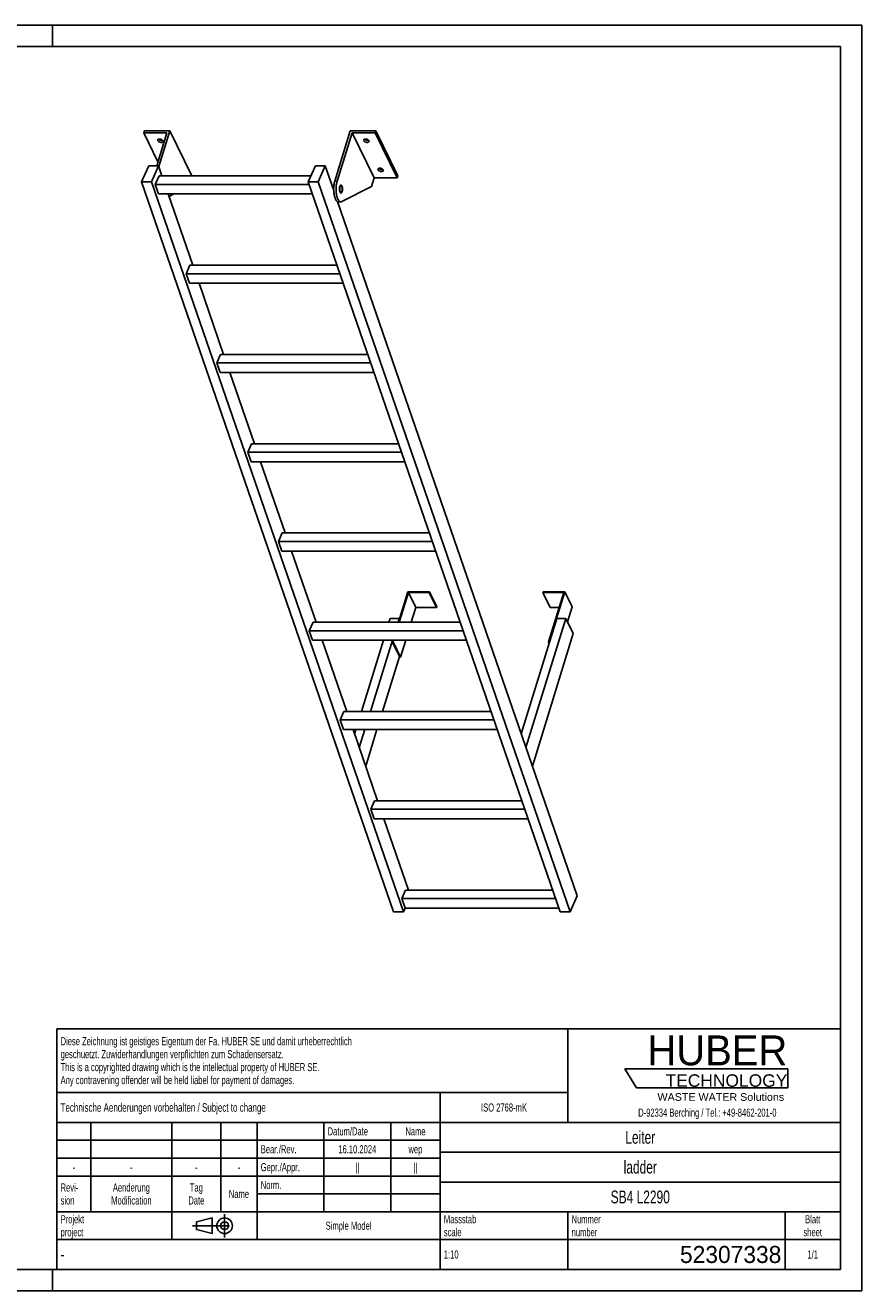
# Model space of a CAD drawing. Header units: millimetres. Extents: x 0 to 4200, y 0 to 2970.
# Tile 2 of 2: x 2236 to 4200, y 0 to 2970. Entities that reach past the tile are written whole.
import ezdxf

# ---------------------------------------------------------------- set-up
doc = ezdxf.new("R2010")
doc.units = ezdxf.units.MM
doc.header["$LTSCALE"] = 231
doc.linetypes.add('CENTER', pattern=[0.6, 0.375, -0.075, 0.075, -0.075])
doc.layers.get('0').update_dxf_attribs({"linetype": 'CONTINUOUS'})
for name, color, linetype in [('005_AXIS', 7, 'CONTINUOUS'), ('HUBER_Logo_BL1', 7, 'CONTINUOUS'), ('HUBER_Logo_BL2', 7, 'CONTINUOUS')]:
    doc.layers.add(name, color=color, linetype=linetype)
doc.styles.get("Standard").update_dxf_attribs({"font": 'txt', "width": 0.7})
doc.styles.add('TEXTSTYLE_2', font='txt')
doc.styles.add('TEXTSTYLE_3', font='arial.ttf')
doc.styles.add('TEXTSTYLE_5', font='txt', dxfattribs={"width": 0.8})
doc.styles.add('TEXTSTYLE_6', font='txt')

# ---------------------------------------------------------------- blocks, each defined once
blk = doc.blocks.new('HUBER_LOGO_BL1', base_point=(3837.5, 503.7))
at = {"layer": 'HUBER_Logo_BL1', "color": 2, "linetype": 'Continuous', "attachment_point": 3, "line_spacing_factor": 0.78}
for s, insert, char_height, width, style in [('HUBER\\P\\fArial;\\H29.25;TECHNOLOGY ', (4025.4, 599.1), 70.2, 387.672, 'TEXTSTYLE_2'), ('WASTE WATER Solutions', (4018, 463.6), 18, 297.033, 'TEXTSTYLE_3')]:
    blk.add_mtext(s, dxfattribs=dict(at, insert=insert, char_height=char_height, width=width, style=style))
at = {"layer": 'HUBER_Logo_BL1', "color": 2, "linetype": 'Continuous', "insert": (3837.5, 427.4), "char_height": 19, "width": 810.893, "attachment_point": 2, "line_spacing_factor": 0.96}
blk.add_mtext('D-92334 Berching / Tel.: +49-8462-201-0', dxfattribs=at)
blk = doc.blocks.new('PROJEKTIONSMETHODE_1_BL3', base_point=(2680, 152.5))
at = {"color": 2, "linetype": 'CENTER'}
for p, q in [((2703.8, 180), (2703.8, 125)), ((2628.7, 152.5), (2731.3, 152.5))]:
    blk.add_line(p, q, dxfattribs=at)
at = {"color": 2, "linetype": 'Continuous'}
for p, q in [((2637.8, 161.7), (2674.5, 170.8)), ((2637.8, 143.3), (2637.8, 161.7)), ((2674.5, 134.2), (2674.5, 170.8)), ((2637.8, 143.3), (2674.5, 134.2))]:
    blk.add_line(p, q, dxfattribs=at)
for radius in [18.3, 9.17]:
    blk.add_circle((2703.8, 152.5), radius, dxfattribs=at)
blk = doc.blocks.new('*T12')
at = {"color": 3, "linetype": 'Continuous'}
for p, q in [((0, 0), (1840, 0)), ((0, 0), (0, -565)), ((1200, 0), (1200, -220)), ((1840, 0), (1840, -565)), ((0, -150), (1200, -150)), ((900, -150), (900, -565)), ((0, -220), (1840, -220)), ((80, -220), (80, -430)), ((270, -220), (270, -495)), ((385, -220), (385, -430)), ((470, -220), (470, -495)), ((627, -220), (627, -430)), ((784, -220), (784, -430)), ((0, -262), (900, -262)), ((900, -290), (1840, -290)), ((0, -304), (900, -304)), ((0, -346), (900, -346)), ((900, -360), (1840, -360)), ((470, -388), (900, -388)), ((0, -430), (1840, -430)), ((1200, -430), (1200, -565)), ((1710, -430), (1710, -565)), ((0, -495), (1840, -495)), ((0, -565), (1840, -565))]:
    blk.add_line(p, q, dxfattribs=at)
at = {"color": 2, "linetype": 'Continuous', "line_spacing_factor": 0.96}
for s, insert, char_height, width, attachment_point in [('Diese Zeichnung ist geistiges Eigentum der Fa. HUBER SE und damit urheberrechtlich \\Pgeschuetzt. Zuwiderhandlungen verpflichten zum Schadensersatz.\\PThis is a copyrighted drawing which is the intellectual property of HUBER SE.\\PAny contravening offender will be held liabel for payment of damages.', (8.75, -19.9), 19, 2214.8571, 1), ('Technische Aenderungen vorbehalten / Subject to change', (8.75, -175), 20, 1524.7619, 1), ('ISO 2768-mK', (1050, -175.5), 19, 332.9524, 2), ('Datum/Date', (635.75, -231.5), 19, 292.2381, 1), ('Name', (842, -231.5), 19, 126.6667, 2), ('Leiter', (1370, -240), 30, 240, 2), ('Bear./Rev.', (478.75, -273.5), 19, 272.3333, 1), ('16.10.2024', (705.5, -273.5), 19, 273.2381, 2), ('wep', (842, -273.5), 19, 99.5238, 2), ('-', (40, -315.5), 19, 34.381, 2), ('-', (175, -315.5), 19, 34.381, 2), ('-', (327.5, -315.5), 19, 34.381, 2), ('-', (427.5, -315.5), 19, 34.381, 2), ('Gepr./Appr.', (478.75, -315.5), 19, 299.4762, 1), ('||', (705.5, -315.5), 19, 50.6667, 2), ('||', (842, -315.5), 19, 50.6667, 2), ('ladder', (1370, -310), 30, 251.4286, 2), ('Revi-\\Psion', (8.75, -363.3), 19, 138.4286, 1), ('Aenderung\\PModification', (175, -363.3), 19, 303.0952, 2), ('Tag\\PDate', (327.5, -363.3), 19, 117.619, 2), ('Name', (427.5, -378.5), 19, 126.6667, 2), ('Norm. ', (478.75, -357.5), 19, 175.5238, 1), ('SB4 L2290', (1370, -380), 30, 427.1429, 2), ('Projekt\\Pproject', (8.75, -437.8), 19, 183.6667, 1), ('Massstab\\Pscale', (908.75, -437.8), 19, 224.381, 1), ('Nummer\\Pnumber', (1208.75, -437.8), 19, 186.381, 1), ('Blatt\\Psheet', (1775, -437.8), 19, 137.5238, 2), ('Simple Model', (685, -453), 19, 328.4286, 2), ('1:10', (908.75, -520.5), 19, 94.0952, 1), ('1/1', (1775, -520.5), 19, 79.619, 2)]:
    blk.add_mtext(s, dxfattribs=dict(at, insert=insert, char_height=char_height, width=width, attachment_point=attachment_point))
for s, insert, char_height, width, attachment_point, style in [('-', (8.75, -517.5), 25, 18.3333, 1, 'TEXTSTYLE_5'), ('52307338', (1701.25, -510), 40, 586.6667, 3, 'TEXTSTYLE_6')]:
    blk.add_mtext(s, dxfattribs=dict(at, insert=insert, char_height=char_height, width=width, attachment_point=attachment_point, style=style))
blk = doc.blocks.new('HUBER_LOGO_BL2', base_point=(3835.2, 498.5))
at = {"layer": 'HUBER_Logo_BL2', "color": 5, "linetype": 'Continuous'}
for p, q in [((4026.4, 521), (3643.9, 521)), ((3643.9, 521), (3670.9, 476)), ((4026.4, 521), (4026.4, 476)), ((3670.9, 476), (4026.4, 476))]:
    blk.add_line(p, q, dxfattribs=at)

msp = doc.modelspace()

# ---------------------------------------------------------------- linework, layer by layer
at = {"color": 3, "linetype": 'Continuous'}
for p, q in [((4200, 2970), (0, 2970)), ((2300, 2970), (2300, 2920)), ((4200, 2970), (4200, 0)), ((2300, 0), (2300, 50)), ((4200, 0), (0, 0))]:
    msp.add_line(p, q, dxfattribs=at)
at = {"color": 5, "linetype": 'Continuous'}
for p, q in [((4150, 2920), (50, 2920)), ((4150, 50), (4150, 2920)), ((50, 50), (4150, 50))]:
    msp.add_line(p, q, dxfattribs=at)
at = {"color": 7, "linetype": 'Continuous'}
for p, q in [((2568.38, 2717.757), (2514.037, 2717.757)), ((2568.38, 2717.757), (2544.454, 2640.335)), ((2549.326, 2638.217), (2575.358, 2722.457)), ((2962.494, 2604.174), (2999.046, 2722.457)), ((3003.12, 2717.757), (2968.021, 2604.174)), ((3054.977, 2612.083), (3003.12, 2717.757)), ((3057.463, 2717.757), (3003.12, 2717.757)), ((2508.961, 2602.516), (2525.568, 2640.335)), ((2525.568, 2640.335), (2548.595, 2640.335)), ((2548.595, 2640.335), (2531.987, 2602.516)), ((2541.088, 2596.509), (2549.829, 2616.414)), ((2556.855, 2616.414), (2548.595, 2640.335)), ((2906.515, 2616.414), (2549.829, 2616.414)), ((2627.215, 2616.783), (2627.101, 2616.414)), ((2900.412, 2602.516), (2917.019, 2640.335)), ((2917.019, 2640.335), (2940.046, 2640.335)), ((2940.046, 2640.335), (2923.438, 2602.516)), ((2960.029, 2582.467), (2940.046, 2640.335)), ((3100.636, 889.162), (2508.961, 2602.516)), ((2531.987, 2602.516), (2508.961, 2602.516)), ((3123.662, 889.162), (2531.987, 2602.516)), ((2548.839, 2574.064), (2541.088, 2596.509)), ((2902.486, 2596.509), (2541.088, 2596.509)), ((3492.086, 889.162), (2900.412, 2602.516)), ((2923.438, 2602.516), (2900.412, 2602.516)), ((3515.113, 889.162), (2923.438, 2602.516)), ((3048.776, 2592.017), (2979.482, 2556.119)), ((3054.977, 2612.083), (3048.776, 2592.017)), ((3054.977, 2612.083), (3109.32, 2612.083)), ((2548.839, 2574.064), (2910.237, 2574.064)), ((2629.2, 2406.921), (2571.48, 2574.064)), ((2584.907, 2574.064), (2573.518, 2568.163)), ((3531.72, 926.98), (2969.075, 2556.274)), ((2971.646, 2555.526), (2977.172, 2555.526)), ((2613.433, 2387.016), (2622.173, 2406.921)), ((2967.957, 2406.921), (2622.173, 2406.921)), ((2621.184, 2364.57), (2613.433, 2387.016)), ((2974.831, 2387.016), (2613.433, 2387.016)), ((2621.184, 2364.57), (2982.582, 2364.57)), ((2701.544, 2197.428), (2643.825, 2364.57)), ((2685.777, 2177.523), (2694.518, 2197.428)), ((2693.528, 2155.077), (2685.777, 2177.523)), ((3047.175, 2177.523), (2685.777, 2177.523)), ((3040.301, 2197.428), (2694.518, 2197.428)), ((2693.528, 2155.077), (3054.926, 2155.077)), ((2773.889, 1987.935), (2716.169, 2155.077)), ((2766.862, 1987.935), (2758.122, 1968.03)), ((2765.873, 1945.584), (2758.122, 1968.03)), ((3119.52, 1968.03), (2758.122, 1968.03)), ((3112.646, 1987.935), (2766.862, 1987.935)), ((2765.873, 1945.584), (3127.271, 1945.584)), ((2846.233, 1778.441), (2788.514, 1945.584)), ((2839.207, 1778.441), (2830.466, 1758.537)), ((2838.217, 1736.091), (2830.466, 1758.537)), ((3191.864, 1758.537), (2830.466, 1758.537)), ((3184.99, 1778.441), (2839.207, 1778.441)), ((2838.217, 1736.091), (3199.615, 1736.091)), ((2918.578, 1568.948), (2860.858, 1736.091)), ((3134.058, 1640.254), (3112.023, 1568.948)), ((3113.865, 1568.948), (3135.416, 1638.687)), ((3184.717, 1640.254), (3134.058, 1640.254)), ((3135.416, 1638.687), (3184.232, 1638.687)), ((3135.416, 1638.687), (3152.804, 1603.255)), ((3184.232, 1638.687), (3184.717, 1640.254)), ((3184.232, 1638.687), (3201.62, 1603.255)), ((3184.717, 1640.254), (3202.104, 1604.822)), ((3451.824, 1640.254), (3451.34, 1638.687)), ((3451.34, 1638.687), (3500.156, 1638.687)), ((3451.34, 1638.687), (3468.727, 1603.255)), ((3502.483, 1640.254), (3451.824, 1640.254)), ((3500.156, 1638.687), (3464.331, 1522.755)), ((3466.173, 1522.755), (3502.483, 1640.254)), ((3502.483, 1640.254), (3519.87, 1604.822)), ((3201.62, 1603.255), (3202.104, 1604.822)), ((3509.046, 1569.796), (3519.87, 1604.822)), ((3142.202, 1568.948), (3152.804, 1603.255)), ((3152.804, 1603.255), (3201.62, 1603.255)), ((3484.038, 1577.588), (3400.452, 1307.103)), ((3505.223, 1577.588), (3411.632, 1274.728)), ((3468.727, 1603.255), (3489.207, 1603.255)), ((3505.223, 1577.588), (3484.038, 1577.588)), ((3522.61, 1542.156), (3505.223, 1577.588)), ((2911.551, 1568.948), (2902.811, 1549.044)), ((3264.209, 1549.044), (2902.811, 1549.044)), ((2910.562, 1526.598), (2902.811, 1549.044)), ((3257.335, 1568.948), (2911.551, 1568.948)), ((2910.562, 1526.598), (3271.96, 1526.598)), ((2990.922, 1359.455), (2933.203, 1526.598)), ((3098.936, 1526.598), (3097.748, 1522.755)), ((3097.748, 1522.755), (3099.59, 1522.755)), ((3097.748, 1522.755), (3115.136, 1487.323)), ((3099.59, 1522.755), (3100.778, 1526.598)), ((3099.59, 1522.755), (3116.978, 1487.323)), ((3116.978, 1487.323), (3129.115, 1526.598)), ((3426.587, 1231.424), (3522.61, 1542.156)), ((3464.331, 1522.755), (3466.173, 1522.755)), ((3464.331, 1522.755), (3466.026, 1519.3)), ((3466.173, 1522.755), (3466.738, 1521.603)), ((3115.136, 1487.323), (3116.978, 1487.323)), ((2983.896, 1359.455), (2975.155, 1339.551)), ((3336.553, 1339.551), (2975.155, 1339.551)), ((2982.906, 1317.105), (2975.155, 1339.551)), ((3329.679, 1359.455), (2983.896, 1359.455)), ((2982.906, 1317.105), (3344.304, 1317.105)), ((3063.267, 1149.962), (3005.547, 1317.105)), ((3056.24, 1149.962), (3047.5, 1130.058)), ((3408.898, 1130.058), (3047.5, 1130.058)), ((3055.251, 1107.612), (3047.5, 1130.058)), ((3402.024, 1149.962), (3056.24, 1149.962)), ((3055.251, 1107.612), (3416.649, 1107.612)), ((3135.611, 940.469), (3077.892, 1107.612)), ((3128.585, 940.469), (3119.844, 920.565)), ((3474.368, 940.469), (3128.585, 940.469)), ((3531.72, 926.98), (3515.113, 889.162)), ((3481.242, 920.565), (3119.844, 920.565)), ((3127.595, 898.119), (3119.844, 920.565)), ((3127.595, 898.119), (3123.662, 889.162)), ((3127.595, 898.119), (3488.993, 898.119)), ((3123.662, 889.162), (3100.636, 889.162)), ((3515.113, 889.162), (3492.086, 889.162))]:
    msp.add_line(p, q, dxfattribs=at)
at = {"color": 9, "linetype": 'Continuous'}
msp.add_line((2962.494, 2604.174), (2968.021, 2604.174), dxfattribs=at)
at = {"color": 7, "linetype": 'Continuous'}
for points, knots in [([(2962.494, 2604.174), (2961.765, 2601.814), (2960.65, 2596.724), (2959.883, 2588.765), (2959.975, 2580.559), (2960.779, 2573.873), (2961.874, 2568.909), (2962.862, 2565.599), (2964.019, 2562.674), (2965.322, 2560.186), (2966.751, 2558.179), (2968.288, 2556.688), (2969.925, 2555.748), (2971.093, 2555.526), (2971.646, 2555.526)], [0, 0, 0, 0, 0.1393862, 0.29277846, 0.4502733, 0.60148397, 0.67169737, 0.73686463, 0.7961308, 0.84889738, 0.89493071, 0.93453672, 0.96882886, 1, 1, 1, 1]), ([(2968.021, 2604.174), (2967.291, 2601.814), (2966.176, 2596.724), (2965.41, 2588.765), (2965.502, 2580.559), (2966.305, 2573.873), (2967.4, 2568.909), (2968.389, 2565.599), (2969.545, 2562.674), (2970.848, 2560.186), (2972.277, 2558.179), (2973.815, 2556.688), (2975.451, 2555.748), (2976.619, 2555.526), (2977.172, 2555.526)], [0, 0, 0, 0, 0.1393862, 0.29277846, 0.4502733, 0.60148397, 0.67169737, 0.73686463, 0.7961308, 0.84889738, 0.89493071, 0.93453672, 0.96882886, 1, 1, 1, 1]), ([(2977.172, 2555.526), (2977.562, 2555.526), (2978.366, 2555.632), (2979.118, 2555.93), (2979.482, 2556.119)], [0, 0, 0, 0, 0.48713268, 1, 1, 1, 1])]:
    msp.add_open_spline(points, degree=3, knots=knots, dxfattribs=at)
at = {"layer": '005_AXIS', "color": 7, "linetype": 'Continuous'}
for p, q in [((2515.489, 2722.457), (2514.037, 2717.757)), ((2514.037, 2717.757), (2547.382, 2649.808)), ((2575.358, 2722.457), (2515.489, 2722.457)), ((2627.215, 2616.783), (2575.358, 2722.457)), ((3058.915, 2722.457), (2999.046, 2722.457)), ((3058.915, 2722.457), (3057.463, 2717.757)), ((3109.32, 2612.083), (3057.463, 2717.757)), ((3110.772, 2616.783), (3058.915, 2722.457)), ((3110.772, 2616.783), (3109.32, 2612.083)), ((2960.339, 2593.026), (2956.383, 2593.026)), ((2977.172, 2593.026), (2975.068, 2593.026)), ((2977.172, 2578.026), (2975.069, 2578.026)), ((3092.587, 1577.588), (3089.918, 1568.948)), ((3092.587, 1577.588), (3113.772, 1577.588)), ((3113.772, 1577.588), (3111.102, 1568.948)), ((3114.337, 1576.436), (3113.772, 1577.588)), ((3076.83, 1526.598), (3025.179, 1359.455)), ((3098.015, 1526.598), (3046.364, 1359.455)), ((3074.7, 1359.455), (3114.57, 1488.475)), ((3012.092, 1317.105), (3009.001, 1307.103)), ((3033.277, 1317.105), (3020.181, 1274.728)), ((3035.136, 1231.424), (3061.613, 1317.105))]:
    msp.add_line(p, q, dxfattribs=at)
for points, knots in [([(2546.912, 2701.028), (2546.973, 2701.225), (2547.16, 2701.613), (2547.603, 2702.112), (2548.194, 2702.522), (2549.199, 2702.96), (2550.728, 2703.212), (2552.715, 2703.085), (2554.744, 2702.558), (2556.61, 2701.682), (2558.126, 2700.547), (2558.87, 2699.597), (2559.11, 2699.109)], [0, 0, 0, 0, 0.04317928, 0.08863394, 0.13810721, 0.19258206, 0.31675069, 0.45771902, 0.606659, 0.752863, 0.88624343, 1, 1, 1, 1]), ([(2558.504, 2700.017), (2557.738, 2699.8), (2556.014, 2699.673), (2553.444, 2700.154), (2551.052, 2701.207), (2549.7, 2702.285), (2549.19, 2702.897)], [0, 0, 0, 0, 0.23501097, 0.50003303, 0.76503684, 1, 1, 1, 1]), ([(3030.469, 2701.028), (3030.53, 2701.225), (3030.717, 2701.613), (3031.16, 2702.112), (3031.751, 2702.522), (3032.756, 2702.96), (3034.285, 2703.212), (3036.272, 2703.085), (3038.302, 2702.558), (3040.167, 2701.682), (3041.683, 2700.547), (3042.427, 2699.597), (3042.667, 2699.109)], [0, 0, 0, 0, 0.04317928, 0.08863394, 0.13810721, 0.19258206, 0.31675069, 0.45771902, 0.606659, 0.752863, 0.88624343, 1, 1, 1, 1]), ([(3042.061, 2700.017), (3041.295, 2699.8), (3039.571, 2699.673), (3037.001, 2700.154), (3034.609, 2701.207), (3033.257, 2702.285), (3032.747, 2702.897)], [0, 0, 0, 0, 0.23501097, 0.50003303, 0.76503684, 1, 1, 1, 1]), ([(2547.136, 2699.109), (2546.984, 2699.418), (2546.771, 2700.054), (2546.821, 2700.731), (2546.912, 2701.028)], [0, 0, 0, 0, 0.5259898, 1, 1, 1, 1]), ([(2559.333, 2697.189), (2559.272, 2696.992), (2559.086, 2696.604), (2558.643, 2696.105), (2558.051, 2695.695), (2557.047, 2695.257), (2555.518, 2695.005), (2553.53, 2695.132), (2551.501, 2695.659), (2549.635, 2696.536), (2548.12, 2697.67), (2547.375, 2698.62), (2547.136, 2699.109)], [0, 0, 0, 0, 0.04317928, 0.08863394, 0.13810721, 0.19258206, 0.31675069, 0.45771902, 0.606659, 0.752863, 0.88624343, 1, 1, 1, 1]), ([(2559.11, 2699.109), (2559.262, 2698.799), (2559.474, 2698.163), (2559.425, 2697.487), (2559.333, 2697.189)], [0, 0, 0, 0, 0.5259898, 1, 1, 1, 1]), ([(3030.693, 2699.109), (3030.541, 2699.418), (3030.328, 2700.054), (3030.378, 2700.731), (3030.469, 2701.028)], [0, 0, 0, 0, 0.5259898, 1, 1, 1, 1]), ([(3042.89, 2697.189), (3042.829, 2696.992), (3042.643, 2696.604), (3042.2, 2696.105), (3041.608, 2695.695), (3040.604, 2695.257), (3039.075, 2695.005), (3037.087, 2695.132), (3035.058, 2695.659), (3033.192, 2696.536), (3031.677, 2697.67), (3030.932, 2698.62), (3030.693, 2699.109)], [0, 0, 0, 0, 0.04317928, 0.08863394, 0.13810721, 0.19258206, 0.31675069, 0.45771902, 0.606659, 0.752863, 0.88624343, 1, 1, 1, 1]), ([(3042.667, 2699.109), (3042.819, 2698.799), (3043.031, 2698.163), (3042.982, 2697.487), (3042.89, 2697.189)], [0, 0, 0, 0, 0.5259898, 1, 1, 1, 1]), ([(3064.247, 2630.731), (3064.095, 2631.041), (3063.882, 2631.677), (3063.932, 2632.353), (3064.024, 2632.651)], [0, 0, 0, 0, 0.5259898, 1, 1, 1, 1]), ([(3064.024, 2632.651), (3064.085, 2632.848), (3064.271, 2633.236), (3064.714, 2633.735), (3065.306, 2634.145), (3066.31, 2634.583), (3067.839, 2634.835), (3069.827, 2634.708), (3071.856, 2634.181), (3073.722, 2633.304), (3075.237, 2632.17), (3075.982, 2631.22), (3076.221, 2630.731)], [0, 0, 0, 0, 0.04317928, 0.08863394, 0.13810721, 0.19258206, 0.31675069, 0.45771902, 0.606659, 0.752863, 0.88624343, 1, 1, 1, 1]), ([(3076.445, 2628.812), (3076.384, 2628.615), (3076.197, 2628.227), (3075.754, 2627.728), (3075.163, 2627.318), (3074.158, 2626.88), (3072.629, 2626.628), (3070.642, 2626.755), (3068.612, 2627.282), (3066.747, 2628.158), (3065.231, 2629.293), (3064.487, 2630.243), (3064.247, 2630.731)], [0, 0, 0, 0, 0.04317928, 0.08863394, 0.13810721, 0.19258206, 0.31675069, 0.45771902, 0.606659, 0.752863, 0.88624343, 1, 1, 1, 1]), ([(3075.616, 2631.64), (3074.85, 2631.423), (3073.125, 2631.296), (3070.556, 2631.777), (3068.163, 2632.83), (3066.812, 2633.908), (3066.302, 2634.52)], [0, 0, 0, 0, 0.23501097, 0.50003303, 0.76503684, 1, 1, 1, 1]), ([(3076.221, 2630.731), (3076.373, 2630.422), (3076.586, 2629.786), (3076.536, 2629.109), (3076.445, 2628.812)], [0, 0, 0, 0, 0.5259898, 1, 1, 1, 1]), ([(2977.172, 2594.776), (2976.984, 2594.776), (2976.582, 2594.691), (2976.029, 2594.337), (2975.515, 2593.781), (2974.845, 2592.718), (2974.191, 2590.959), (2973.703, 2588.498), (2973.516, 2585.766), (2973.649, 2583.011), (2974.087, 2580.487), (2974.607, 2578.945), (2974.933, 2578.28)], [0, 0, 0, 0, 0.03139335, 0.06653603, 0.10789217, 0.15653915, 0.27536244, 0.41788485, 0.57383793, 0.73088447, 0.87653105, 1, 1, 1, 1]), ([(2977.172, 2593.026), (2977.019, 2593.026), (2976.693, 2592.957), (2976.245, 2592.67), (2975.829, 2592.219), (2975.285, 2591.357), (2974.755, 2589.932), (2974.359, 2587.936), (2974.208, 2585.72), (2974.315, 2583.487), (2974.671, 2581.44), (2975.092, 2580.19), (2975.356, 2579.651)], [0, 0, 0, 0, 0.03139335, 0.066536, 0.10789211, 0.15653911, 0.27536242, 0.41788483, 0.57383791, 0.73088448, 0.87653101, 1, 1, 1, 1]), ([(2979.411, 2592.772), (2979.265, 2593.069), (2978.962, 2593.603), (2978.415, 2594.254), (2977.819, 2594.673), (2977.377, 2594.776), (2977.172, 2594.776)], [0, 0, 0, 0, 0.31594771, 0.58208422, 0.80455749, 1, 1, 1, 1]), ([(2978.987, 2591.401), (2978.869, 2591.642), (2978.623, 2592.075), (2978.18, 2592.603), (2977.696, 2592.943), (2977.338, 2593.026), (2977.172, 2593.026)], [0, 0, 0, 0, 0.31594818, 0.58208432, 0.80455751, 1, 1, 1, 1]), ([(2977.172, 2576.276), (2977.36, 2576.276), (2977.762, 2576.361), (2978.315, 2576.716), (2978.828, 2577.271), (2979.499, 2578.335), (2980.153, 2580.093), (2980.641, 2582.554), (2980.828, 2585.287), (2980.695, 2588.041), (2980.257, 2590.565), (2979.737, 2592.107), (2979.411, 2592.772)], [0, 0, 0, 0, 0.03139335, 0.06653603, 0.10789217, 0.15653915, 0.27536244, 0.41788485, 0.57383793, 0.73088447, 0.87653105, 1, 1, 1, 1]), ([(2977.172, 2578.026), (2977.325, 2578.026), (2977.651, 2578.095), (2978.099, 2578.382), (2978.515, 2578.833), (2979.059, 2579.695), (2979.589, 2581.121), (2979.984, 2583.116), (2980.136, 2585.332), (2980.029, 2587.565), (2979.673, 2589.612), (2979.252, 2590.862), (2978.987, 2591.401)], [0, 0, 0, 0, 0.03139335, 0.066536, 0.10789211, 0.15653911, 0.27536242, 0.41788483, 0.57383791, 0.73088448, 0.87653101, 1, 1, 1, 1]), ([(2974.933, 2578.28), (2975.079, 2577.983), (2975.382, 2577.45), (2975.929, 2576.798), (2976.525, 2576.379), (2976.967, 2576.276), (2977.172, 2576.276)], [0, 0, 0, 0, 0.31594771, 0.58208422, 0.80455749, 1, 1, 1, 1]), ([(2975.356, 2579.651), (2975.475, 2579.41), (2975.721, 2578.978), (2976.164, 2578.45), (2976.648, 2578.11), (2977.006, 2578.026), (2977.172, 2578.026)], [0, 0, 0, 0, 0.31594818, 0.58208432, 0.80455751, 1, 1, 1, 1])]:
    msp.add_open_spline(points, degree=3, knots=knots, dxfattribs=at)

# ---------------------------------------------------------------- block references
msp.add_blockref('*T12', (2310, 615))
at = {"color": 2, "linetype": 'Continuous'}
msp.add_blockref('PROJEKTIONSMETHODE_1_BL3', (2680, 152.5), dxfattribs=at)
at = {"layer": 'HUBER_Logo_BL1'}
msp.add_blockref('HUBER_LOGO_BL1', (3837.497, 503.742), dxfattribs=at)
at = {"layer": 'HUBER_Logo_BL2'}
msp.add_blockref('HUBER_LOGO_BL2', (3835.187, 498.496), dxfattribs=at)

doc.saveas('drawing.dxf')
